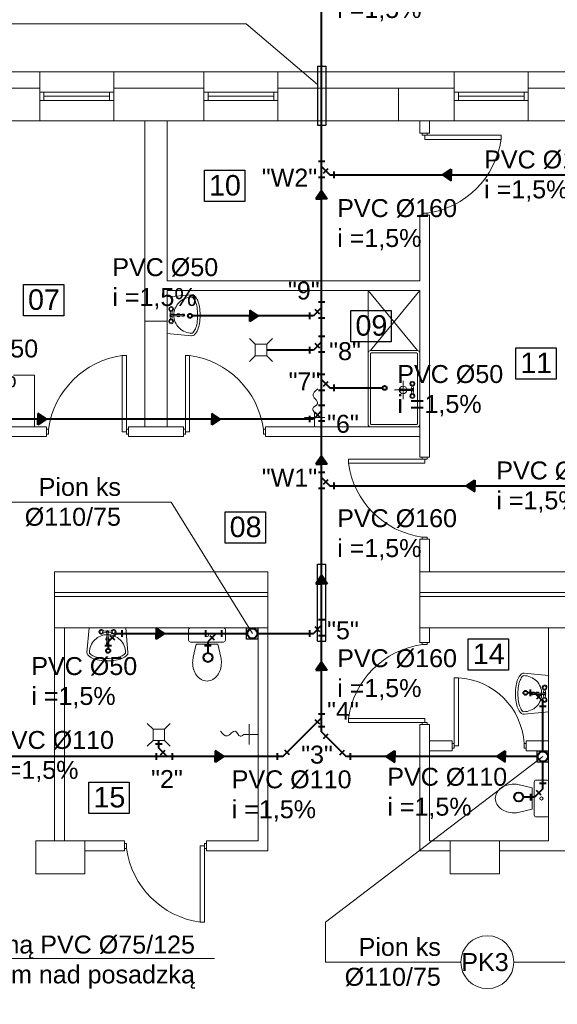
# Model space of a CAD drawing. Extents: x 280060 to 689961, y 120405 to 160329.
# Tile 48 of 85: x 657289 to 657944, y 158522 to 159723. Entities that reach past the tile are written whole.
import ezdxf

# ---------------------------------------------------------------- set-up
doc = ezdxf.new("R2010")
doc.units = 0
doc.header["$MEASUREMENT"] = 0
for name, color, linetype, lineweight in [('KAM-pro Biała Zarys', 7, 'CONTINUOUS', 9), ('KAM-pro Linia K.S Wewnętrznej', 36, 'CONTINUOUS', 40), ('KAM-pro Opis K.S. Wewnętrzny', 16, 'CONTINUOUS', 13), ('KAM-pro Podkład Sanitarny', 253, 'CONTINUOUS', 25)]:
    doc.layers.add(name, color=color, linetype=linetype, lineweight=lineweight)
doc.styles.add('ARIAL', font='arial.ttf')

msp = doc.modelspace()

# ---------------------------------------------------------------- hatches: boundary and pattern name
at = {"layer": 'KAM-pro Linia K.S Wewnętrznej', "ltscale": 0.1, "true_color": 0x804000}
for points in [[(657804.7, 159533.5), (657815, 159526.5), (657815, 159533.5), (657815, 159540.4)], [(657657.3, 159514.6), (657650.3, 159504.3), (657657.3, 159504.3), (657664.2, 159504.3)], [(657580, 159361.7), (657569.7, 159368.6), (657569.7, 159361.7), (657569.7, 159354.8)], [(657321.8, 159235.9), (657311.5, 159242.8), (657311.5, 159235.9), (657311.5, 159228.9)], [(657533.8, 159235.9), (657523.4, 159242.8), (657523.4, 159235.9), (657523.4, 159228.9)], [(657657.3, 159191.1), (657650.3, 159180.8), (657657.3, 159180.8), (657664.2, 159180.8)], [(657833.5, 159154.3), (657843.9, 159147.4), (657843.9, 159154.3), (657843.9, 159161.3)], [(657657.3, 159045.3), (657650.3, 159035), (657657.3, 159035), (657664.2, 159035)], [(657465.8, 158974.4), (657455.5, 158981.3), (657455.5, 158974.4), (657455.5, 158967.4)], [(657657.3, 158939.9), (657650.3, 158929.5), (657657.3, 158929.5), (657664.2, 158929.5)], [(657538.1, 158824.4), (657527.7, 158831.3), (657527.7, 158824.4), (657527.7, 158817.4)], [(657736.1, 158824.4), (657746.5, 158817.4), (657746.5, 158824.4), (657746.5, 158831.3)], [(657870.7, 158824.4), (657881.1, 158817.4), (657881.1, 158824.4), (657881.1, 158831.3)]]:
    msp.add_hatch(color=36, dxfattribs=at).paths.add_polyline_path(points)

# ---------------------------------------------------------------- linework, layer by layer
at = {"layer": 'KAM-pro Biała Zarys', "lineweight": 25}
for p, q in [((657652.3, 159666.3), (657652.3, 159594)), ((657652.3, 159666.3), (657662.3, 159666.3)), ((657662.3, 159666.3), (657662.3, 159594)), ((657652.3, 159594), (657662.3, 159594)), ((657652.3, 159058.8), (657662.3, 159058.8)), ((657652.3, 158965), (657652.3, 159058.8)), ((657662.3, 158965), (657662.3, 159058.8)), ((657565.9, 158967.4), (657565.9, 158981.4)), ((657565.9, 158981.4), (657579.9, 158981.4)), ((657579.9, 158967.4), (657579.9, 158981.4)), ((657579.9, 158967.4), (657565.9, 158967.4)), ((657652.3, 158965), (657662.3, 158965)), ((657919.9, 158817.4), (657919.9, 158831.4)), ((657919.9, 158831.4), (657933.9, 158831.4)), ((657933.9, 158817.4), (657933.9, 158831.4)), ((657933.9, 158817.4), (657919.9, 158817.4))]:
    msp.add_line(p, q, dxfattribs=at)
for points in [[(657514.5, 159539.2), (657563.6, 159539.2), (657563.6, 159501.2), (657514.5, 159501.2)], [(657293.9, 159399.8), (657343.1, 159399.8), (657343.1, 159361.8), (657293.9, 159361.8)], [(657693, 159368.3), (657742.1, 159368.3), (657742.1, 159330.2), (657693, 159330.2)], [(657893.8, 159322.6), (657943, 159322.6), (657943, 159284.6), (657893.8, 159284.6)], [(657539.7, 159122.6), (657588.8, 159122.6), (657588.8, 159084.6), (657539.7, 159084.6)], [(657835.9, 158967.8), (657885.1, 158967.8), (657885.1, 158929.8), (657835.9, 158929.8)], [(657373.6, 158793), (657422.8, 158793), (657422.8, 158755), (657373.6, 158755)]]:
    msp.add_lwpolyline(points, close=True, dxfattribs=at)
at = {"layer": 'KAM-pro Linia K.S Wewnętrznej', "color": 36, "ltscale": 0.1, "true_color": 0x804000}
for p, q in [((657657.3, 158854.3), (657657.3, 159837.6)), ((657667.4, 159533.5), (658204.3, 159533.5)), ((657804.7, 159533.5), (657815, 159540.4)), ((657804.7, 159533.5), (657815, 159526.5)), ((657815, 159540.4), (657815, 159533.5)), ((657815, 159526.5), (657815, 159533.5)), ((657657.3, 159514.6), (657650.3, 159504.3)), ((657657.3, 159514.6), (657664.2, 159504.3)), ((657650.3, 159504.3), (657657.3, 159504.3)), ((657664.2, 159504.3), (657657.3, 159504.3)), ((657647.2, 159361.7), (657499.3, 159361.7)), ((657569.7, 159368.6), (657569.7, 159361.7)), ((657580, 159361.7), (657569.7, 159368.6)), ((657569.7, 159354.8), (657569.7, 159361.7)), ((657580, 159361.7), (657569.7, 159354.8)), ((657647.2, 159319.9), (657590.4, 159319.9)), ((657667.4, 159273.8), (657731.5, 159273.8)), ((657311.5, 159242.8), (657311.5, 159235.9)), ((657321.8, 159235.9), (657311.5, 159242.8)), ((657523.4, 159242.8), (657523.4, 159235.9)), ((657533.8, 159235.9), (657523.4, 159242.8)), ((657647.2, 159235.9), (657223.9, 159235.9)), ((657311.5, 159228.9), (657311.5, 159235.9)), ((657321.8, 159235.9), (657311.5, 159228.9)), ((657523.4, 159228.9), (657523.4, 159235.9)), ((657533.8, 159235.9), (657523.4, 159228.9)), ((657657.3, 159191.1), (657650.3, 159180.8)), ((657650.3, 159180.8), (657657.3, 159180.8)), ((657657.3, 159191.1), (657664.2, 159180.8)), ((657664.2, 159180.8), (657657.3, 159180.8)), ((657833.5, 159154.3), (657843.9, 159161.3)), ((657843.9, 159161.3), (657843.9, 159154.3)), ((657667.4, 159154.3), (658204.3, 159154.3)), ((657833.5, 159154.3), (657843.9, 159147.4)), ((657843.9, 159147.4), (657843.9, 159154.3)), ((657657.3, 159045.3), (657650.3, 159035)), ((657657.3, 159045.3), (657664.2, 159035)), ((657650.3, 159035), (657657.3, 159035)), ((657664.2, 159035), (657657.3, 159035)), ((657455.5, 158981.3), (657455.5, 158974.4)), ((657465.8, 158974.4), (657455.5, 158981.3)), ((657407.2, 158974.4), (657566.8, 158974.4)), ((657455.5, 158967.4), (657455.5, 158974.4)), ((657465.8, 158974.4), (657455.5, 158967.4)), ((657578.9, 158974.4), (657647.2, 158974.4)), ((657397.1, 158964.3), (657397.1, 158955.8)), ((657518.7, 158964.3), (657518.7, 158950.6)), ((657657.3, 158939.9), (657650.3, 158929.5)), ((657650.3, 158929.5), (657657.3, 158929.5)), ((657657.3, 158939.9), (657664.2, 158929.5)), ((657664.2, 158929.5), (657657.3, 158929.5)), ((657916.8, 158902), (657908.2, 158902)), ((657926.9, 158830.4), (657926.9, 158891.9)), ((657458.8, 158834.5), (657458.8, 158843.8)), ((657610.1, 158824.4), (656977.9, 158824.4)), ((657527.7, 158831.3), (657527.7, 158824.4)), ((657538.1, 158824.4), (657527.7, 158831.3)), ((657527.7, 158817.4), (657527.7, 158824.4)), ((657538.1, 158824.4), (657527.7, 158817.4)), ((657920.8, 158824.4), (657687.2, 158824.4)), ((657736.1, 158824.4), (657746.5, 158831.3)), ((657736.1, 158824.4), (657746.5, 158817.4)), ((657746.5, 158831.3), (657746.5, 158824.4)), ((657746.5, 158817.4), (657746.5, 158824.4)), ((657870.7, 158824.4), (657881.1, 158831.3)), ((657870.7, 158824.4), (657881.1, 158817.4)), ((657881.1, 158831.3), (657881.1, 158824.4)), ((657881.1, 158817.4), (657881.1, 158824.4)), ((657926.9, 158785), (657926.9, 158818.3)), ((657916.8, 158774.9), (657902.9, 158774.9))]:
    msp.add_line(p, q, dxfattribs=at)
at = {"layer": 'KAM-pro Linia K.S Wewnętrznej', "color": 0, "ltscale": 0.1}
for p, q in [((657653.3, 159550.1), (657661.3, 159550.1)), ((657659.5, 159535.7), (657665.2, 159541.4)), ((657653.3, 159530.8), (657661.3, 159530.8)), ((657672.2, 159537.5), (657672.2, 159529.5)), ((657661.3, 159378.3), (657653.3, 159378.3)), ((657642.4, 159365.7), (657642.4, 159357.7)), ((657655, 159363.9), (657649.4, 159369.6)), ((657661.3, 159359), (657653.3, 159359)), ((657655, 159322.1), (657649.4, 159327.8)), ((657661.3, 159336.6), (657653.3, 159336.6)), ((657642.4, 159323.9), (657642.4, 159315.9)), ((657661.3, 159317.2), (657653.3, 159317.2)), ((657653.3, 159290.4), (657661.3, 159290.4)), ((657659.5, 159276), (657665.2, 159281.6)), ((657672.2, 159277.8), (657672.2, 159269.8)), ((657653.3, 159271.1), (657661.3, 159271.1)), ((657655, 159238.1), (657649.4, 159243.8)), ((657661.3, 159252.5), (657653.3, 159252.5)), ((657642.4, 159239.9), (657642.4, 159231.9)), ((657661.3, 159233.2), (657653.3, 159233.2)), ((657653.3, 159171), (657661.3, 159171)), ((657659.5, 159156.6), (657665.2, 159162.2)), ((657672.2, 159158.3), (657672.2, 159150.3)), ((657653.3, 159151.6), (657661.3, 159151.6)), ((657661.3, 158991), (657653.3, 158991)), ((657413.7, 158978.4), (657413.7, 158970.4)), ((657515.9, 158978.4), (657515.9, 158970.4)), ((657535.3, 158978.4), (657535.3, 158970.4)), ((657642.4, 158978.4), (657642.4, 158970.4)), ((657655, 158976.6), (657649.4, 158982.3)), ((657399.3, 158972.1), (657405, 158966.5)), ((657520.9, 158972.1), (657526.5, 158966.5)), ((657661.3, 158971.7), (657653.3, 158971.7)), ((657401.1, 158959.4), (657393.1, 158959.4)), ((657522.7, 158959.4), (657514.7, 158959.4)), ((657911.9, 158898), (657911.9, 158906)), ((657924.6, 158899.8), (657919, 158894.1)), ((657930.9, 158885.4), (657922.9, 158885.4)), ((657655, 158863.7), (657649.4, 158869.3)), ((657653.3, 158876.4), (657661.3, 158876.4)), ((657653.3, 158860.8), (657661.3, 158860.8)), ((657659.5, 158846.4), (657665.2, 158852.1)), ((657462.8, 158839.3), (657454.8, 158839.3)), ((657456.1, 158820.4), (657456.1, 158828.4)), ((657461, 158826.6), (657466.7, 158832.3)), ((657475.5, 158820.4), (657475.5, 158828.4)), ((657603.6, 158820.4), (657603.6, 158828.4)), ((657618, 158826.6), (657612.3, 158832.3)), ((657679.3, 158826.6), (657685, 158832.3)), ((657692, 158828.4), (657692, 158820.4)), ((657930.9, 158791.5), (657922.9, 158791.5)), ((657911.9, 158778.9), (657911.9, 158770.9)), ((657924.6, 158777.1), (657919, 158782.8))]:
    msp.add_line(p, q, dxfattribs=at)
at = {"layer": 'KAM-pro Linia K.S Wewnętrznej', "color": 36, "ltscale": 0.1, "true_color": 0x804000}
for points in [[(657657.3, 159543.6), (657667.4, 159533.5)], [(657657.3, 159371.8), (657647.2, 159361.7)], [(657657.3, 159330), (657647.2, 159319.9)], [(657657.3, 159283.9), (657667.4, 159273.8)], [(657657.3, 159246), (657647.2, 159235.9)], [(657657.3, 159164.4), (657667.4, 159154.3)], [(657657.3, 158984.5), (657647.2, 158974.4)], [(657407.2, 158974.4), (657397.1, 158964.3)], [(657528.8, 158974.4), (657518.7, 158964.3)], [(657926.9, 158891.9), (657916.8, 158902)], [(657610.1, 158824.4), (657657.3, 158871.6)], [(657657.3, 158854.3), (657687.2, 158824.4)], [(657468.9, 158824.4), (657458.8, 158834.5)], [(657926.9, 158785), (657916.8, 158774.9)]]:
    msp.add_lwpolyline(points, dxfattribs=at)
for centre, radius in [((657496.8, 159361.7), 2.5), ((657734, 159273.8), 2.5), ((657572.9, 158974.4), 6.04), ((657397.1, 158953.3), 2.5), ((657518.7, 158945.1), 5.5), ((657905.7, 158902), 2.5), ((657926.9, 158824.4), 6.04), ((657897.4, 158774.9), 5.5)]:
    msp.add_circle(centre, radius, dxfattribs=at)
at = {"layer": 'KAM-pro Opis K.S. Wewnętrzny', "color": 32}
for p, q in [((657275.8, 159717.7), (657565.3, 159717.7)), ((657565.3, 159717.7), (657652.3, 159643.6)), ((657474.1, 159134.5), (657279.8, 159134.5)), ((657572.9, 158974.4), (657474.1, 159134.5)), ((657662, 158622.4), (657926.9, 158824.4)), ((657662, 158573.6), (657662, 158622.4)), ((657526.6, 158578.1), (656941, 158578.1)), ((657827, 158573.6), (657662, 158573.6)), ((658477, 158573.6), (657891.4, 158573.6))]:
    msp.add_line(p, q, dxfattribs=at)
msp.add_circle((657859.2, 158573.6), 32.2, dxfattribs=at)
at = {"layer": 'KAM-pro Podkład Sanitarny', "lineweight": 20, "ltscale": 13}
for p, q in [((657115.9, 159659.4), (657313.9, 159659.4)), ((657313.9, 159659.4), (657313.9, 159599.4)), ((657313.9, 159659.4), (657403.9, 159659.4)), ((657403.9, 159659.4), (657513.9, 159659.4)), ((657403.9, 159659.4), (657403.9, 159599.4)), ((657513.9, 159659.4), (657513.9, 159599.4)), ((657513.9, 159659.4), (657603.9, 159659.4)), ((657603.9, 159659.4), (657818.9, 159659.4)), ((657603.9, 159659.4), (657603.9, 159599.4)), ((657818.9, 159659.4), (657818.9, 159599.4)), ((657818.9, 159659.4), (657908.9, 159659.4)), ((657908.9, 159659.4), (657968.9, 159659.4)), ((657908.9, 159659.4), (657908.9, 159599.4)), ((657115.9, 159639.4), (657313.9, 159639.4)), ((657403.9, 159639.4), (657513.9, 159639.4)), ((657603.9, 159639.4), (657818.9, 159639.4)), ((657750.9, 159599.4), (657750.9, 159639.4)), ((657908.9, 159639.4), (657968.9, 159639.4)), ((657313.9, 159634.4), (657403.9, 159634.4)), ((657318.9, 159624.4), (657318.9, 159634.4)), ((657318.9, 159629.4), (657398.9, 159629.4)), ((657398.9, 159624.4), (657398.9, 159634.4)), ((657513.9, 159634.4), (657603.9, 159634.4)), ((657518.9, 159624.4), (657518.9, 159634.4)), ((657518.9, 159629.4), (657598.9, 159629.4)), ((657598.9, 159624.4), (657598.9, 159634.4)), ((657818.9, 159634.4), (657908.9, 159634.4)), ((657823.9, 159624.4), (657823.9, 159634.4)), ((657823.9, 159629.4), (657903.9, 159629.4)), ((657903.9, 159624.4), (657903.9, 159634.4)), ((657313.9, 159624.4), (657403.9, 159624.4)), ((657313.9, 159624.4), (657318.9, 159624.4)), ((657513.9, 159624.4), (657603.9, 159624.4)), ((657513.9, 159624.4), (657518.9, 159624.4)), ((657818.9, 159624.4), (657908.9, 159624.4)), ((657818.9, 159624.4), (657823.9, 159624.4)), ((657115.9, 159599.4), (657313.9, 159599.4)), ((657115.9, 159599.4), (657313.9, 159599.4)), ((657313.9, 159599.4), (657403.9, 159599.4)), ((657403.9, 159599.4), (657441.9, 159599.4)), ((657403.9, 159599.4), (657441.9, 159599.4)), ((657441.9, 159599.4), (657441.9, 159497.4)), ((657441.9, 159599.4), (657441.9, 159497.4)), ((657441.9, 159599.4), (657468.9, 159599.4)), ((657468.9, 159599.4), (657513.9, 159599.4)), ((657468.9, 159599.4), (657468.9, 159497.4)), ((657468.9, 159599.4), (657513.9, 159599.4)), ((657513.9, 159599.4), (657603.9, 159599.4)), ((657603.9, 159599.4), (657818.9, 159599.4)), ((657603.9, 159599.4), (657818.9, 159599.4)), ((657776.9, 159599.4), (657776.9, 159584.4)), ((657776.9, 159599.4), (657776.9, 159584.4)), ((657788.9, 159599.4), (657788.9, 159584.4)), ((657818.9, 159599.4), (657908.9, 159599.4)), ((657908.9, 159599.4), (657968.9, 159599.4)), ((657776.9, 159584.4), (657788.9, 159584.4)), ((657779.9, 159581.9), (657779.9, 159584.4)), ((657785.9, 159584.4), (657779.9, 159584.4)), ((657782.9, 159581.9), (657779.9, 159581.9)), ((657782.9, 159581.9), (657782.9, 159576.9)), ((657782.9, 159581.9), (657785.9, 159581.9)), ((657875.9, 159576.9), (657782.9, 159576.9)), ((657785.9, 159581.9), (657785.9, 159584.4)), ((657785.9, 159581.9), (657875.9, 159581.9)), ((657875.9, 159581.9), (657875.9, 159576.9)), ((657441.9, 159497.4), (657441.9, 159226.4)), ((657468.9, 159500.9), (657468.9, 159404.4)), ((657776.9, 159484.4), (657776.9, 159404.4)), ((657776.9, 159484.4), (657788.9, 159484.4)), ((657782.9, 159486.9), (657779.9, 159486.9)), ((657779.9, 159486.9), (657779.9, 159484.4)), ((657782.9, 159486.9), (657785.9, 159486.9)), ((657785.9, 159486.9), (657785.9, 159484.4)), ((657788.9, 159484.4), (657788.9, 159189.4)), ((657776.9, 159404.4), (657468.9, 159404.4)), ((657468.9, 159392.4), (657468.9, 159226.4)), ((657776.9, 159392.4), (657468.9, 159392.4)), ((657713.9, 159316.4), (657713.9, 159392.4)), ((657713.9, 159392.4), (657773.9, 159319.4)), ((657716.9, 159319.4), (657776.9, 159392.4)), ((657776.9, 159392.4), (657776.9, 159189.4)), ((657776.9, 159226.4), (657776.9, 159392.4)), ((657473, 159368.2), (657472.6, 159363.3)), ((657473, 159356.8), (657472.6, 159361.6)), ((657474.7, 159368.2), (657475.1, 159363.3)), ((657475.1, 159361.6), (657474.7, 159356.8)), ((657488.1, 159363.7), (657489, 159363.7)), ((657441.9, 159355.4), (657468.9, 159355.4)), ((657776.9, 159299.7), (657776.9, 159343.9)), ((657776.9, 159299.7), (657776.9, 159343.9)), ((657569.4, 159334.1), (657576.4, 159327.1)), ((657590.4, 159327.1), (657576.4, 159327.1)), ((657576.4, 159327.1), (657576.4, 159313.1)), ((657597.4, 159334.1), (657590.4, 159327.1)), ((657590.4, 159313.1), (657590.4, 159327.1)), ((657419.4, 159313.4), (657414.4, 159313.4)), ((657414.4, 159313.4), (657414.4, 159220.4)), ((657419.4, 159223.4), (657419.4, 159313.4)), ((657491.4, 159223.4), (657491.4, 159313.4)), ((657491.4, 159313.4), (657496.4, 159313.4)), ((657496.4, 159313.4), (657496.4, 159220.4)), ((657569.4, 159306.1), (657576.4, 159313.1)), ((657576.4, 159313.1), (657590.4, 159313.1)), ((657597.4, 159306.1), (657590.4, 159313.1)), ((657713.9, 159229.4), (657713.9, 159316.4)), ((657713.9, 159271.4), (657713.9, 159313.4)), ((657773.9, 159319.4), (657716.9, 159319.4)), ((657716.9, 159271.4), (657716.9, 159315.6)), ((657773.1, 159316.4), (657717.6, 159316.4)), ((657773.9, 159315.6), (657773.9, 159230.1)), ((657281.8, 159289.4), (657307.2, 159289.4)), ((657307.2, 159289.4), (657307.2, 159226.4)), ((657776.9, 159258.4), (657776.9, 159299.7)), ((657756.6, 159282.3), (657756.6, 159260.2)), ((657766.6, 159272.4), (657767, 159277.2)), ((657769.1, 159272.4), (657768.7, 159277.2)), ((657713.9, 159229.4), (657713.9, 159271.4)), ((657716.9, 159230.1), (657716.9, 159271.4)), ((657767.9, 159271.4), (657746, 159271.4)), ((657753.7, 159270.3), (657752.8, 159270.3)), ((657767, 159265.8), (657766.6, 159270.7)), ((657768.7, 159265.8), (657769.1, 159270.7)), ((657648.7, 159226.8), (657648.7, 159244)), ((657636.3, 159237.7), (657661, 159237.7)), ((657770.9, 159229.4), (657717.6, 159229.4)), ((657719.9, 159229.4), (657773.1, 159229.4)), ((657146.9, 159226.4), (657321.9, 159226.4)), ((657321.9, 159226.4), (657321.9, 159214.4)), ((657324.4, 159223.4), (657321.9, 159223.4)), ((657324.4, 159217.4), (657321.9, 159217.4)), ((657324.4, 159220.4), (657324.4, 159223.4)), ((657324.4, 159220.4), (657324.4, 159217.4)), ((657419.4, 159220.4), (657414.4, 159220.4)), ((657419.4, 159220.4), (657419.4, 159223.4)), ((657419.4, 159223.4), (657421.9, 159223.4)), ((657419.4, 159220.4), (657419.4, 159217.4)), ((657419.4, 159217.4), (657421.9, 159217.4)), ((657421.9, 159226.4), (657488.9, 159226.4)), ((657441.9, 159226.4), (657421.9, 159226.4)), ((657421.9, 159226.4), (657421.9, 159214.4)), ((657421.9, 159223.4), (657421.9, 159217.4)), ((657468.9, 159226.4), (657488.9, 159226.4)), ((657488.9, 159226.4), (657488.9, 159214.4)), ((657491.4, 159223.4), (657488.9, 159223.4)), ((657488.9, 159223.4), (657488.9, 159217.4)), ((657491.4, 159217.4), (657488.9, 159217.4)), ((657491.4, 159220.4), (657491.4, 159223.4)), ((657491.4, 159220.4), (657496.4, 159220.4)), ((657491.4, 159220.4), (657491.4, 159217.4)), ((657586.4, 159220.4), (657586.4, 159223.4)), ((657586.4, 159223.4), (657588.9, 159223.4)), ((657586.4, 159220.4), (657586.4, 159217.4)), ((657586.4, 159217.4), (657588.9, 159217.4)), ((657588.9, 159226.4), (657776.9, 159226.4)), ((657588.9, 159226.4), (657588.9, 159214.4)), ((657773.9, 159226.4), (657716.9, 159226.4)), ((657146.9, 159214.4), (657321.9, 159214.4)), ((657421.9, 159214.4), (657488.9, 159214.4)), ((657588.9, 159214.4), (657776.9, 159214.4)), ((657776.9, 159214.4), (657776.9, 159189.4)), ((657779.9, 159186.9), (657689.9, 159186.9)), ((657689.9, 159186.9), (657689.9, 159181.9)), ((657689.9, 159181.9), (657782.9, 159181.9)), ((657776.9, 159189.4), (657788.9, 159189.4)), ((657779.9, 159186.9), (657779.9, 159189.4)), ((657779.9, 159189.4), (657785.9, 159189.4)), ((657782.9, 159186.9), (657779.9, 159186.9)), ((657782.9, 159186.9), (657782.9, 159181.9)), ((657782.9, 159186.9), (657785.9, 159186.9)), ((657785.9, 159186.9), (657785.9, 159189.4)), ((657776.9, 159089.4), (657776.9, 159049.4)), ((657776.9, 159089.4), (657788.9, 159089.4)), ((657782.9, 159091.9), (657779.9, 159091.9)), ((657779.9, 159091.9), (657779.9, 159089.4)), ((657782.9, 159091.9), (657785.9, 159091.9)), ((657785.9, 159091.9), (657785.9, 159089.4)), ((657788.9, 159089.4), (657788.9, 159049.4)), ((657331.9, 159049.4), (657441.9, 159049.4)), ((657331.9, 158981.4), (657331.9, 159049.4)), ((657441.9, 159049.4), (657468.9, 159049.4)), ((657468.9, 159049.4), (657591.9, 159049.4)), ((657591.9, 158981.4), (657591.9, 159049.4)), ((657776.9, 159049.4), (658066.9, 159049.4)), ((657776.9, 158981.4), (657776.9, 159049.4)), ((657331.9, 159024.4), (657591.9, 159024.4)), ((657331.9, 159019.4), (657591.9, 159019.4)), ((657776.9, 159024.4), (658383.9, 159024.4)), ((657776.9, 159019.4), (658383.9, 159019.4)), ((657331.9, 158981.4), (657591.9, 158981.4)), ((657331.9, 158721.4), (657331.9, 158981.4)), ((657343.9, 158721.4), (657343.9, 158981.4)), ((657390.6, 158977.2), (657395.5, 158977.6)), ((657402, 158977.2), (657397.2, 158977.6)), ((657579.9, 158721.4), (657579.9, 158981.4)), ((657591.9, 158709.4), (657591.9, 158981.4)), ((657776.9, 158981.4), (658343.9, 158981.4)), ((657776.9, 158963.4), (657776.9, 158981.4)), ((657788.9, 158963.4), (657788.9, 158981.4)), ((657788.9, 158981.4), (657788.9, 158963.4)), ((657933.9, 158721.4), (657933.9, 158981.4)), ((657395.5, 158975.1), (657390.6, 158975.5)), ((657402, 158975.5), (657397.2, 158975.1)), ((657397.6, 158962.2), (657397.6, 158961.3)), ((657788.9, 158963.4), (657776.9, 158963.4)), ((657779.9, 158960.9), (657779.9, 158963.4)), ((657782.9, 158960.9), (657779.9, 158960.9)), ((657782.9, 158960.9), (657785.9, 158960.9)), ((657785.9, 158960.9), (657785.9, 158963.4)), ((657818.9, 158840.4), (657818.9, 158920.4)), ((657818.9, 158840.4), (657818.9, 158920.4)), ((657818.9, 158920.4), (657823.9, 158920.4)), ((657823.9, 158920.4), (657823.9, 158837.4)), ((657927.6, 158901.8), (657928, 158906.7)), ((657929.7, 158906.7), (657930.1, 158901.8)), ((657914.7, 158899.7), (657913.8, 158899.7)), ((657928, 158895.3), (657927.6, 158900.1)), ((657929.7, 158895.3), (657930.1, 158900.1)), ((657689.9, 158865.9), (657689.9, 158870.9)), ((657689.9, 158870.9), (657782.9, 158870.9)), ((657782.9, 158865.9), (657782.9, 158870.9)), ((657444.8, 158864.8), (657451.8, 158857.8)), ((657465.8, 158857.8), (657451.8, 158857.8)), ((657451.8, 158857.8), (657451.8, 158843.8)), ((657472.8, 158864.8), (657465.8, 158857.8)), ((657465.8, 158850.8), (657465.8, 158857.8)), ((657465.8, 158843.8), (657465.8, 158857.8)), ((657568.9, 158839), (657568.9, 158863.7)), ((657779.9, 158865.9), (657689.9, 158865.9)), ((657779.9, 158865.9), (657773.9, 158865.9)), ((657776.9, 158709.4), (657776.9, 158863.4)), ((657788.9, 158863.4), (657776.9, 158863.4)), ((657782.9, 158865.9), (657779.9, 158865.9)), ((657779.9, 158865.9), (657779.9, 158863.4)), ((657779.9, 158863.4), (657785.9, 158863.4)), ((657782.9, 158865.9), (657785.9, 158865.9)), ((657785.9, 158865.9), (657785.9, 158863.4)), ((657788.9, 158721.4), (657788.9, 158863.4)), ((657579.9, 158851.4), (657562.6, 158851.4)), ((657444.8, 158836.8), (657451.8, 158843.8)), ((657451.8, 158843.8), (657465.8, 158843.8)), ((657472.8, 158836.8), (657465.8, 158843.8)), ((657788.9, 158843.4), (657816.4, 158843.4)), ((657816.4, 158831.4), (657816.4, 158843.4)), ((657818.9, 158840.4), (657816.4, 158840.4)), ((657816.4, 158840.4), (657816.4, 158834.4)), ((657818.9, 158834.4), (657816.4, 158834.4)), ((657818.9, 158837.4), (657818.9, 158840.4)), ((657818.9, 158837.4), (657823.9, 158837.4)), ((657818.9, 158837.4), (657818.9, 158834.4)), ((657903.9, 158837.4), (657903.9, 158840.4)), ((657903.9, 158840.4), (657906.4, 158840.4)), ((657903.9, 158837.4), (657903.9, 158834.4)), ((657903.9, 158834.4), (657906.4, 158834.4)), ((657906.4, 158843.4), (657933.9, 158843.4)), ((657906.4, 158831.4), (657906.4, 158843.4)), ((657788.9, 158831.4), (657816.4, 158831.4)), ((657906.4, 158831.4), (657933.9, 158831.4)), ((657308.9, 158721.4), (657368.9, 158721.4)), ((657308.9, 158681.4), (657308.9, 158721.4)), ((657343.9, 158721.4), (657416.9, 158721.4)), ((657368.9, 158681.4), (657368.9, 158721.4)), ((657416.9, 158721.4), (657416.9, 158709.4)), ((657419.4, 158718.4), (657416.9, 158718.4)), ((657419.4, 158715.4), (657419.4, 158718.4)), ((657419.4, 158715.4), (657419.4, 158712.4)), ((657514.4, 158715.4), (657509.4, 158715.4)), ((657509.4, 158622.4), (657509.4, 158715.4)), ((657514.4, 158715.4), (657514.4, 158718.4)), ((657514.4, 158718.4), (657516.9, 158718.4)), ((657514.4, 158715.4), (657514.4, 158712.4)), ((657516.9, 158721.4), (657579.9, 158721.4)), ((657516.9, 158721.4), (657516.9, 158709.4)), ((657516.9, 158712.4), (657516.9, 158718.4)), ((657788.9, 158721.4), (657813.9, 158721.4)), ((657813.9, 158721.4), (657873.9, 158721.4)), ((657813.9, 158681.4), (657813.9, 158721.4)), ((657873.9, 158681.4), (657873.9, 158721.4)), ((657873.9, 158721.4), (657933.9, 158721.4)), ((657368.9, 158709.4), (657416.9, 158709.4)), ((657419.4, 158712.4), (657416.9, 158712.4)), ((657514.4, 158712.4), (657516.9, 158712.4)), ((657514.4, 158712.4), (657514.4, 158622.4)), ((657516.9, 158709.4), (657591.9, 158709.4)), ((657776.9, 158709.4), (657813.9, 158709.4)), ((657873.9, 158709.4), (658143.9, 158709.4)), ((657308.9, 158681.4), (657368.9, 158681.4)), ((657813.9, 158681.4), (657873.9, 158681.4)), ((657514.4, 158622.4), (657509.4, 158622.4))]:
    msp.add_line(p, q, dxfattribs=at)
for points in [[(657498.8, 159337.5), (657468.9, 159340.2), (657468.9, 159384.7), (657498.8, 159387.5, -0.022809), (657499.2, 159387.5, -0.203453), (657502.5, 159386.1, -0.097163), (657506.3, 159380.2, -0.054131), (657508.4, 159372.7, -0.041072), (657509.2, 159362.5, -0.041072), (657508.4, 159352.3, -0.054131), (657506.3, 159344.8, -0.097163), (657502.5, 159338.9, -0.203453), (657499.2, 159337.5, -0.203453)], [(657499.1, 159384.5, -0.022809), (657499.2, 159384.5, -0.203453), (657500.3, 159384, -0.097163), (657503.5, 159379.1, -0.054131), (657505.4, 159372.2, -0.041072), (657506.2, 159362.5, -0.041072), (657505.4, 159352.8, -0.054131), (657503.5, 159345.9, -0.097163), (657500.3, 159340.9, -0.203453), (657499.2, 159340.5, -0.098491), (657490.8, 159342.2, -0.098491), (657483.7, 159346.9, -0.098491), (657478.9, 159354.1, -0.098491), (657477.2, 159362.5, -0.098491), (657478.9, 159370.9, -0.098491), (657483.7, 159378, -0.098491), (657490.8, 159382.8, -0.098491), (657499.2, 159384.5)], [(657488.4, 159363.3, 0.104546), (657488.1, 159363.3), (657473.9, 159363.3, 1), (657473.9, 159361.6), (657488.1, 159361.6, 0.104546), (657488.4, 159361.7)], [(657488.5, 159363.6, 0.104546), (657488.1, 159363.7, 0.104546), (657487.6, 159363.6, 0.100796), (657487.2, 159363.4)], [(657487.2, 159361.6, 0.009141), (657487.2, 159361.6, 0.100796), (657487.6, 159361.3, 0.104546), (657488.1, 159361.2, 0.104546), (657488.5, 159361.3)], [(657488.1, 159361.2), (657489, 159361.2, 0.104546), (657489.4, 159361.3, 0.100796), (657489.8, 159361.6, 0.095911), (657490, 159362, 0.09272), (657490.1, 159362.5, 0.09272), (657490, 159363, 0.095911), (657489.8, 159363.4, 0.100796), (657489.4, 159363.6)], [(657489.2, 159362.5, 0.09272), (657489.2, 159363, 0.095911), (657488.9, 159363.4, 0.100796), (657488.5, 159363.6)], [(657488.5, 159361.3, 0.100796), (657488.9, 159361.6, 0.095911), (657489.2, 159362)], [(657753.7, 159272.8), (657752.8, 159272.8, 0.104546), (657752.3, 159272.7, 0.100796), (657752, 159272.4, 0.095911), (657751.7, 159272, 0.09272), (657751.6, 159271.5, 0.09272), (657751.7, 159271.1, 0.095911), (657752, 159270.7, 0.100796), (657752.3, 159270.4)], [(657752.5, 159271.5, 0.09272), (657752.6, 159271.1, 0.095911), (657752.8, 159270.7, 0.100796), (657753.2, 159270.4)], [(657753.2, 159272.7, 0.100796), (657752.8, 159272.4, 0.095911), (657752.6, 159272)], [(657754.5, 159272.4, 0.009141), (657754.5, 159272.4, 0.100796), (657754.1, 159272.7, 0.104546), (657753.7, 159272.8, 0.104546), (657753.2, 159272.7)], [(657753.2, 159270.4, 0.104546), (657753.7, 159270.3, 0.104546), (657754.1, 159270.4, 0.100796), (657754.5, 159270.7)], [(657753.4, 159270.8, 0.104546), (657753.7, 159270.7), (657767.9, 159270.7, 1), (657767.9, 159272.4), (657753.7, 159272.4, 0.104546), (657753.4, 159272.3)], [(657371.3, 158951.4), (657374.1, 158981.4), (657418.5, 158981.4), (657421.3, 158951.4, -0.022809), (657421.3, 158951, -0.203453), (657419.9, 158947.8, -0.097163), (657414, 158943.9, -0.054131), (657406.5, 158941.8, -0.041072), (657396.3, 158941, -0.041072), (657386.1, 158941.8, -0.054131), (657378.6, 158943.9, -0.097163), (657372.7, 158947.8, -0.203453), (657371.3, 158951, -0.203453)], [(657397.1, 158961.9, 0.104546), (657397.2, 158962.2), (657397.2, 158976.4, 1), (657395.5, 158976.4), (657395.5, 158962.2, 0.104546), (657395.5, 158961.9)], [(657418.3, 158951.1, -0.022809), (657418.3, 158951, -0.203453), (657417.9, 158949.9, -0.097163), (657412.9, 158946.7, -0.054131), (657406, 158944.8, -0.041072), (657396.3, 158944, -0.041072), (657386.6, 158944.8, -0.054131), (657379.7, 158946.7, -0.097163), (657374.8, 158949.9, -0.203453), (657374.3, 158951, -0.098491), (657376, 158959.4, -0.098491), (657380.8, 158966.6, -0.098491), (657387.9, 158971.3, -0.098491), (657396.3, 158973, -0.098491), (657404.7, 158971.3, -0.098491), (657411.9, 158966.6, -0.098491), (657416.6, 158959.4, -0.098491), (657418.3, 158951)], [(657395.5, 158963, 0.009141), (657395.4, 158963, 0.100796), (657395.2, 158962.6, 0.104546), (657395.1, 158962.2, 0.104546), (657395.2, 158961.7)], [(657395.1, 158962.2), (657395.1, 158961.3, 0.104546), (657395.2, 158960.8, 0.100796), (657395.4, 158960.5, 0.095911), (657395.8, 158960.2, 0.09272), (657396.3, 158960.1, 0.09272), (657396.8, 158960.2, 0.095911), (657397.2, 158960.5, 0.100796), (657397.5, 158960.8)], [(657395.2, 158961.7, 0.100796), (657395.4, 158961.3, 0.095911), (657395.8, 158961.1)], [(657396.3, 158961, 0.09272), (657396.8, 158961.1, 0.095911), (657397.2, 158961.3, 0.100796), (657397.5, 158961.7)], [(657397.5, 158961.7, 0.104546), (657397.6, 158962.2, 0.104546), (657397.5, 158962.6, 0.100796), (657397.2, 158963)], [(657533.9, 158930.5, 0.072039), (657535.1, 158938.9, 0.05824), (657534.3, 158945.7)], [(657510.5, 158918.3, 0.132138), (657517.6, 158916.4, 0.132138), (657524.7, 158918.3)], [(657903.9, 158926), (657933.9, 158923.2), (657933.9, 158878.7), (657903.9, 158876, -0.022809), (657903.5, 158876, -0.203453), (657900.3, 158877.3, -0.097163), (657896.4, 158883.3, -0.054131), (657894.3, 158890.8, -0.041072), (657893.5, 158901, -0.041072), (657894.3, 158911.2, -0.054131), (657896.4, 158918.7, -0.097163), (657900.3, 158924.6, -0.203453), (657903.5, 158926, -0.203453)], [(657903.6, 158879, -0.022809), (657903.5, 158879, -0.203453), (657902.4, 158879.4, -0.097163), (657899.2, 158884.4, -0.054131), (657897.3, 158891.3, -0.041072), (657896.5, 158901, -0.041072), (657897.3, 158910.7, -0.054131), (657899.2, 158917.5, -0.097163), (657902.4, 158922.5, -0.203453), (657903.5, 158923, -0.098491), (657911.9, 158921.3, -0.098491), (657919.1, 158916.5, -0.098491), (657923.8, 158909.4, -0.098491), (657925.5, 158901, -0.098491), (657923.8, 158892.6, -0.098491), (657919.1, 158885.4, -0.098491), (657911.9, 158880.7, -0.098491), (657903.5, 158879)], [(657914.7, 158902.2), (657913.8, 158902.2, 0.104546), (657913.3, 158902.1, 0.100796), (657913, 158901.9, 0.095911), (657912.7, 158901.5, 0.09272), (657912.6, 158901, 0.09272), (657912.7, 158900.5, 0.095911), (657913, 158900.1, 0.100796), (657913.3, 158899.8)], [(657913.5, 158901, 0.09272), (657913.6, 158900.5, 0.095911), (657913.8, 158900.1, 0.100796), (657914.2, 158899.8)], [(657914.2, 158902.1, 0.100796), (657913.8, 158901.9, 0.095911), (657913.6, 158901.5)], [(657915.5, 158901.8, 0.009141), (657915.5, 158901.9, 0.100796), (657915.1, 158902.1, 0.104546), (657914.7, 158902.2, 0.104546), (657914.2, 158902.1)], [(657914.2, 158899.8, 0.104546), (657914.7, 158899.7, 0.104546), (657915.1, 158899.8, 0.100796), (657915.5, 158900.1)], [(657914.4, 158900.2, 0.104546), (657914.7, 158900.1), (657928.9, 158900.1, 1), (657928.9, 158901.8), (657914.7, 158901.8, 0.104546), (657914.4, 158901.8)], [(657870.8, 158780.3, 0.132138), (657868.9, 158773.2, 0.132138), (657870.8, 158766.2)], [(657883, 158756.9, 0.072039), (657891.4, 158755.7, 0.05824), (657898.2, 158756.5)]]:
    msp.add_lwpolyline(points, format="xyb", dxfattribs=at)
for points in [[(657497.6, 158963.9), (657537.6, 158963.9, 0.414214), (657540.1, 158966.4), (657540.1, 158978.9, 0.414214), (657537.6, 158981.4), (657497.6, 158981.4, 0.414214), (657495.1, 158978.9), (657495.1, 158966.4, 0.414214)], [(657916.4, 158793.2), (657916.4, 158753.2, 0.414214), (657918.9, 158750.7), (657931.4, 158750.7, 0.414214), (657933.9, 158753.2), (657933.9, 158793.2, 0.414214), (657931.4, 158795.7), (657918.9, 158795.7, 0.414214)]]:
    msp.add_lwpolyline(points, format="xyb", close=True, dxfattribs=at)
for points in [[(657534.3, 158945.7), (657530.7, 158961.4), (657504.5, 158961.4), (657500.9, 158945.7)], [(657898.2, 158756.5), (657913.9, 158760.1), (657913.9, 158786.3), (657898.2, 158789.9)]]:
    msp.add_lwpolyline(points, dxfattribs=at)
for centre, radius in [((657473.9, 159370), 2), ((657473.9, 159355), 2), ((657767.9, 159279), 2), ((657756.6, 159271.4), 4.65), ((657767.9, 159264), 2), ((657388.8, 158976.4), 2), ((657403.8, 158976.4), 2), ((657517.6, 158972.6), 1.96), ((657928.9, 158908.5), 2), ((657928.9, 158893.5), 2), ((657925.1, 158773.2), 1.96)]:
    msp.add_circle(centre, radius, dxfattribs=at)
for centre, radius, start, end in [((657771.3, 159591.5), 105.6, 277.942, 352.058), ((657473.9, 159370), 3, 288.4795, 251.5205), ((657473.9, 159362.5), 1.5, 34.5181, 325.4819), ((657482.7, 159362.5), 2, 25.1507, 154.8493), ((657482.7, 159362.5), 2, 205.1507, 334.8493), ((657488.2, 159362.5), 1.25, 136.8965, 138.9915), ((657488, 159362.6), 0.778, 43.1035, 66.1265), ((657488, 159362.4), 0.778, 293.8735, 316.8965), ((657488, 159362.5), 0.848, 21.1894, 43.1035), ((657488, 159362.5), 0.848, 316.8965, 338.8106), ((657487.9, 159362.5), 0.934, 0, 21.1894), ((657487.9, 159362.5), 0.934, 338.8106, 0), ((657489, 159362.6), 1.1, 66.1265, 90), ((657487.9, 159362.5), 1.33, 338.8106, 0), ((657473.9, 159355), 3, 108.4795, 71.5205), ((657429, 159208.8), 105.6, 97.942, 172.058), ((657481.8, 159208.8), 105.6, 7.942, 82.058), ((657767.9, 159279), 3, 288.4795, 251.5205), ((657752.8, 159271.4), 1.1, 246.1265, 270), ((657753.8, 159271.5), 1.33, 158.8106, 180), ((657753.8, 159271.5), 0.934, 158.8106, 180), ((657753.8, 159271.5), 0.934, 180, 201.1894), ((657753.8, 159271.6), 0.848, 136.8965, 158.8106), ((657753.8, 159271.5), 0.848, 201.1894, 223.1035), ((657753.7, 159271.6), 0.778, 113.8735, 136.8965), ((657753.7, 159271.5), 0.778, 223.1035, 246.1265), ((657753.6, 159271.5), 1.25, 316.8965, 318.9915), ((657767.9, 159264), 3, 108.4795, 71.5205), ((657767.9, 159271.5), 1.5, 214.5181, 145.4819), ((657794.5, 159196.5), 105.6, 187.942, 262.058), ((657388.8, 158976.4), 3, 18.4795, 341.5205), ((657396.3, 158976.4), 1.5, 304.5181, 235.4819), ((657403.8, 158976.4), 3, 198.4795, 161.5205), ((657396.3, 158967.5), 2, 115.1507, 244.8493), ((657396.3, 158967.5), 2, 295.1507, 64.8493), ((657396.2, 158962.2), 0.778, 203.8735, 226.8965), ((657396.3, 158962.3), 0.848, 226.8965, 248.8106), ((657396.3, 158962.3), 1.33, 248.8106, 270), ((657396.3, 158962.3), 0.934, 248.8106, 270), ((657396.3, 158962.3), 0.934, 270, 291.1894), ((657396.3, 158962.3), 0.848, 291.1894, 313.1035), ((657396.4, 158962.2), 0.778, 313.1035, 336.1265), ((657396.3, 158962.1), 1.25, 46.8965, 48.9915), ((657396.5, 158961.3), 1.1, 336.1265, 0), ((657794.5, 158856.3), 105.6, 97.942, 172.058), ((657529.5, 158938.9), 29.4, 166.6674, 180), ((657529.5, 158938.9), 29.4, 180, 196.4817), ((657523.7, 158937.1), 23.3, 196.4817, 215.5377), ((657511.5, 158937.1), 23.3, 324.4623, 343.5183), ((657519.9, 158934.5), 18.7, 215.5377, 239.8906), ((657515.2, 158934.5), 18.7, 300.1094, 324.4623), ((657818.8, 158835.3), 85.3, 3.4417, 86.5583), ((657928.9, 158908.5), 3, 288.4795, 251.5205), ((657913.8, 158900.8), 1.1, 246.1265, 270), ((657914.8, 158901), 1.33, 158.8106, 180), ((657914.8, 158901), 0.934, 158.8106, 180), ((657914.8, 158901), 0.934, 180, 201.1894), ((657914.8, 158901), 0.848, 136.8965, 158.8106), ((657914.8, 158900.9), 0.848, 201.1894, 223.1035), ((657914.7, 158901.1), 0.778, 113.8735, 136.8965), ((657914.7, 158900.9), 0.778, 223.1035, 246.1265), ((657914.6, 158900.9), 1.25, 316.8965, 318.9915), ((657920, 158901), 2, 25.1507, 154.8493), ((657920, 158901), 2, 205.1507, 334.8493), ((657928.9, 158893.5), 3, 108.4795, 71.5205), ((657928.9, 158901), 1.5, 214.5181, 145.4819), ((657887, 158770.9), 18.7, 125.5377, 149.8906), ((657889.6, 158767.2), 23.3, 106.4817, 125.5377), ((657891.4, 158761.3), 29.4, 90, 106.4817), ((657891.4, 158761.3), 29.4, 76.6674, 90), ((657887, 158775.6), 18.7, 210.1094, 234.4623), ((657889.6, 158779.3), 23.3, 234.4623, 253.5183), ((657524, 158727), 105.6, 187.942, 262.058)]:
    msp.add_arc(centre, radius, start, end, dxfattribs=at)
at = {"layer": 'KAM-pro Podkład Sanitarny', "lineweight": 20, "ltscale": 13, "extrusion": (0, 0, -1)}
for centre, radius, start, end in [((-657716.9, 159316.4), 3, 0, 90), ((-657717.6, 159315.6), 0.75, 0, 90), ((-657773.1, 159315.6), 0.75, 90, 180), ((-657773.9, 159316.4), 3, 90, 180), ((-657716.9, 159229.4), 3, 270, 0), ((-657717.6, 159230.1), 0.75, 270, 0), ((-657773.1, 159230.1), 0.75, 180, 270), ((-657773.9, 159229.4), 3, 180, 270)]:
    msp.add_arc(centre, radius, start, end, dxfattribs=at)
at = {"layer": 'KAM-pro Podkład Sanitarny', "lineweight": 20, "ltscale": 13}
for points in [[(657648.7, 159244), (657646.4, 159248.7), (657652.4, 159254.4), (657647, 159264.2), (657652.6, 159272.5)], [(657562.6, 158851.4), (657557.9, 158849.1), (657552.2, 158855.1), (657542.4, 158849.6), (657534.1, 158855.3)]]:
    msp.add_spline(points, degree=3, dxfattribs=at)

# ---------------------------------------------------------------- texts
at = {"layer": 'KAM-pro Biała Zarys', "lineweight": 25, "char_height": 25, "width": 31.17, "attachment_point": 1, "style": 'ARIAL'}
for s, insert in [('10', (657520, 159533.4)), ('07', (657299.5, 159394)), ('09', (657698.5, 159362.5)), ('11', (657899.4, 159316.9)), ('08', (657545.2, 159116.9)), ('14', (657841.5, 158962.1)), ('15', (657379.2, 158787.3))]:
    msp.add_mtext(s, dxfattribs=dict(at, insert=insert))
at = {"layer": 'KAM-pro Opis K.S. Wewnętrzny', "color": 32, "char_height": 21.87, "style": 'ARIAL'}
for s, insert, width, attachment_point in [('PVC %%C160\\Pi =1,5%', (657676.2, 159752), 145.755, 4), ('PVC %%C110\\Pi =1,5%', (657855.3, 159532.1), 145.755, 4), ('{\\C3;"W2"}', (657584.3, 159530.2), 27.885, 4), ('PVC %%C160\\Pi =1,5%', (657676.2, 159472.8), 145.755, 4), ('PVC %%C50\\Pi =1,5%', (657402.2, 159400.8), 145.755, 4), ('{\\C3;"9"}', (657616.2, 159392.4), 27.885, 4), ('PVC %%C50\\Pi =1,5%', (657182.8, 159301.6), 145.755, 4), ('{\\C3;"8"}', (657666.4, 159318.5), 27.885, 4), ('PVC %%C50\\Pi =1,5%', (657749.5, 159270.5), 145.755, 4), ('{\\C3;"7"}', (657617, 159281.9), 27.885, 4), ('{\\C3;"6"}', (657663.9, 159229.9), 27.885, 4), ('PVC %%C110\\Pi =1,5%', (657870.1, 159152.9), 145.755, 4), ('{\\C3;"W1"}', (657584.3, 159164.4), 27.885, 4), ('Pion ks\\PØ110/75', (657412.7, 159134.5), 120.547, 6), ('PVC %%C160\\Pi =1,5%', (657676.2, 159094.7), 145.755, 4), ('{\\C3;"5"}', (657663.9, 158978.1), 27.885, 4), ('PVC %%C160\\Pi =1,5%', (657676.2, 158924), 145.755, 4), ('PVC %%C50\\Pi =1,5%', (657303.5, 158914.4), 145.755, 4), ('{\\C3;"4"}', (657663.9, 158880.1), 27.885, 4), ('PVC %%C110\\Pi =1,5%', (657258.2, 158824.3), 145.755, 4), ('{\\C3;"3"}', (657632.3, 158826.5), 27.885, 4), ('{\\C3;"2"}', (657449.4, 158796.9), 27.885, 4), ('PVC %%C110\\Pi =1,5%', (657547.7, 158776.3), 145.755, 4), ('PVC %%C110\\Pi =1,5%', (657737.3, 158779.4), 145.755, 4), ('Zakończyć rurą wywiewną PVC %%C75/125\\PRewizja %%C110, 0,5m nad posadzką', (657502.9, 158573.6), 564.975, 6), ('Pion ks\\PØ110/75', (657802.5, 158573.6), 120.547, 6), ('PK3', (657885.2, 158573.6), 57.094, 6)]:
    msp.add_mtext(s, dxfattribs=dict(at, insert=insert, width=width, attachment_point=attachment_point))

doc.saveas('drawing.dxf')
